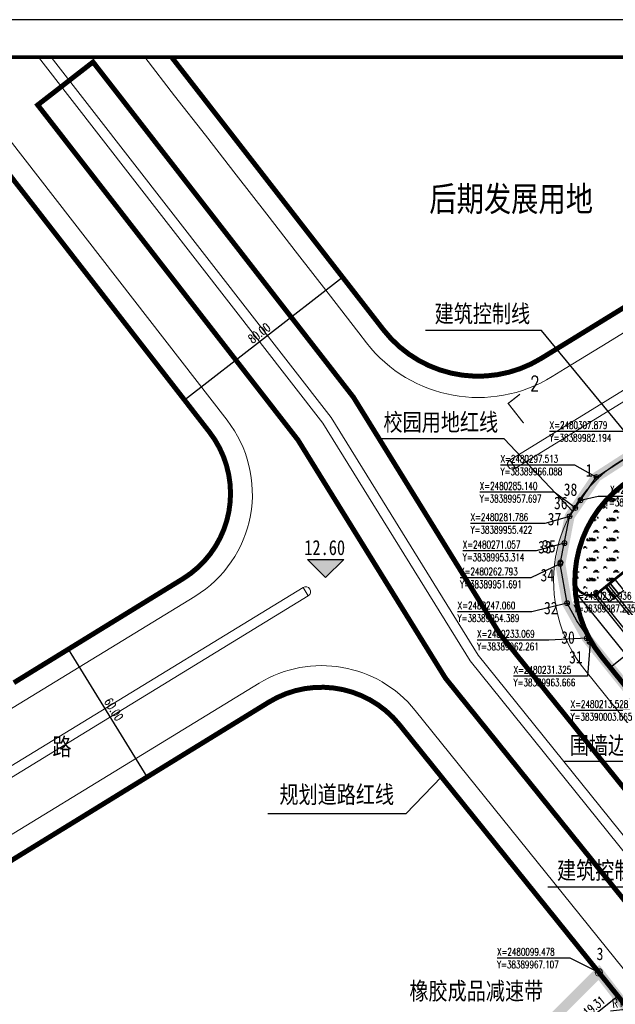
# Model space of a CAD drawing. Extents: x 38389316 to 38391210, y 2479116 to 2480544.
# Tile 37 of 68: x 38389736 to 38389974, y 2480087 to 2480480. Entities that reach past the tile are written whole.
import ezdxf
from ezdxf.enums import TextEntityAlignment as Align

# ---------------------------------------------------------------- set-up
doc = ezdxf.new("R2010")
doc.units = 0
doc.header["$LTSCALE"] = 2
doc.linetypes.add('CENTER2', pattern=[1.125, 0.75, -0.125, 0.125, -0.125])
doc.layers.get('0').update_dxf_attribs({"linetype": 'CONTINUOUS', "lineweight": 9})
doc.layers.get('Defpoints').update_dxf_attribs({"linetype": 'CONTINUOUS', "lineweight": 9})
for name, color, linetype in [('00-道路', 130, 'CONTINUOUS'), ('_TCH_BOUNDARY', 7, 'CONTINUOUS'), ('DIM_COOR', 3, 'CONTINUOUS'), ('DIM_ELEV', 3, 'CONTINUOUS'), ('DIM_SYMB', 3, 'CONTINUOUS'), ('DL_道路红线', 7, 'CONTINUOUS'), ('hongxian', 1, 'CONTINUOUS'), ('PUB_TEXT', 7, 'CONTINUOUS'), ('PUB_TITLE', 4, 'CONTINUOUS'), ('TEXT-SM', 100, 'CONTINUOUS'), ('u-road', 4, 'CONTINUOUS'), ('U_室外车位', 3, 'CONTINUOUS'), ('修改', 6, 'CONTINUOUS'), ('远期建筑', 141, 'CONTINUOUS'), ('远期红线', 30, 'CONTINUOUS'), ('道路', 33, 'CONTINUOUS')]:
    doc.layers.add(name, color=color, linetype=linetype)
for name, color, linetype, lineweight in [('图框文字', 7, 'CONTINUOUS', 9), ('尺寸标注', 7, 'CONTINUOUS', 9), ('规划坐标', 7, 'CONTINUOUS', 9), ('路边线', 5, 'CONTINUOUS', 9)]:
    doc.layers.add(name, color=color, linetype=linetype, lineweight=lineweight)
doc.styles.add('-宋体', font='txt', dxfattribs={"width": 0.8})
doc.styles.add('_TCH_DIM', font='SIMPLEX', dxfattribs={"bigfont": 'GBCBIG'})
doc.styles.add('_TCH_LABEL', font='COMPLEX', dxfattribs={"bigfont": 'GBCBIG'})
doc.styles.add('_TCH_LABEL_T3', font='COMPLEX', dxfattribs={"width": 0.705882, "bigfont": 'GBCBIG'})
doc.styles.add('DIMHT', font='simhei.ttf', dxfattribs={"width": 0.8})
doc.styles.add('华正字体', font='huazheng.shx', dxfattribs={"width": 0.7, "bigfont": 'hztxt.shx'})
doc.styles.add('宋体', font='txt', dxfattribs={"width": 0.8, "height": 8})
doc.dimstyles.new('_TCH_ARCH_M_M&&1', dxfattribs={"dimtxt": 1.275, "dimasz": 0.5, "dimexe": 1.25, "dimexo": 1.5, "dimgap": 0.6125, "dimtad": 1, "dimzin": 1, "dimdsep": 46, "dimtxsty": '_TCH_LABEL_T3', "dimblk": 'ARCHTICK', "dimcen": 0.09, "dimclrt": 7, "dimazin": 2, "dimtfac": 1, "dimtix": 1, "dimtmove": 2, "dimatfit": 3, "dimfxl": 1, "dimtolj": 1, "dimtzin": 0, "dimarcsym": 0})

# ---------------------------------------------------------------- blocks, each defined once
blk = doc.blocks.new('hyvahavb')
at = {"layer": 'DIM_ELEV'}
blk.add_hatch(color=10, dxfattribs=at).paths.add_polyline_path([(-173.18, -4360.83), (-182.18, -4351.83), (-164.18, -4351.83)])
at = {"layer": 'DIM_ELEV', "color": 10}
for p, q in [((-173.18, -4360.83), (-182.18, -4351.83)), ((-182.18, -4351.83), (-164.18, -4351.83)), ((-173.18, -4360.83), (-164.18, -4351.83))]:
    blk.add_line(p, q, dxfattribs=at)
blk = doc.blocks.new('_ArchTick')
at = {"color": 0, "linetype": 'ByBlock', "const_width": 0.4}
blk.add_lwpolyline([(-0.5, -0.5), (0.5, 0.5)], dxfattribs=at)
blk = doc.blocks.new('*D181')
at = {"layer": 'Defpoints', "color": 0}
for p in [(38389864.65, 2480377.4), (38389877.88, 2480360.37), (38389814.7, 2480311.3)]:
    blk.add_point(p, dxfattribs=at)
at = {"layer": '尺寸标注', "color": 0, "lineweight": -2}
for p, q in [((38389801.46, 2480328.33), (38389864.65, 2480377.4)), ((38389876.96, 2480361.55), (38389863.88, 2480378.39)), ((38389813.78, 2480312.48), (38389800.7, 2480329.32))]:
    blk.add_line(p, q, dxfattribs=at)
at = {"layer": '尺寸标注', "color": 0, "lineweight": -2, "xscale": 0.5, "yscale": 0.5, "zscale": 0.5}
for p, rotation in [((38389864.65, 2480377.4), 37.83686841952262), ((38389801.46, 2480328.33), 217.8368684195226)]:
    blk.add_blockref('_ArchTick', p, dxfattribs=dict(at, rotation=rotation))
at = {"layer": '尺寸标注', "color": 7, "insert": (38389831.37, 2480355.04), "char_height": 3.5, "attachment_point": 5, "rotation": 37.8369, "style": '_TCH_LABEL_T3'}
blk.add_mtext('\\A1;80.00', dxfattribs=at)
blk = doc.blocks.new('*D214')
at = {"layer": 'Defpoints', "color": 0}
for p in [(38389762.29, 2480233.12), (38389755.16, 2480228.73), (38389793.73, 2480182.02)]:
    blk.add_point(p, dxfattribs=at)
at = {"layer": '尺寸标注', "color": 0, "lineweight": -2}
for p, q in [((38389761.02, 2480232.34), (38389754.09, 2480228.08)), ((38389786.59, 2480177.63), (38389755.16, 2480228.73)), ((38389792.45, 2480181.23), (38389785.53, 2480176.97))]:
    blk.add_line(p, q, dxfattribs=at)
at = {"layer": '尺寸标注', "color": 0, "lineweight": -2, "xscale": 0.5, "yscale": 0.5, "zscale": 0.5}
for p, rotation in [((38389755.16, 2480228.73), 121.5943361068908), ((38389786.59, 2480177.63), 301.5943361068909)]:
    blk.add_blockref('_ArchTick', p, dxfattribs=dict(at, rotation=rotation))
at = {"layer": '尺寸标注', "color": 7, "insert": (38389773.22, 2480204.62), "char_height": 3.5, "attachment_point": 5, "rotation": 301.5943, "style": '_TCH_LABEL_T3'}
blk.add_mtext('\\A1;60.00', dxfattribs=at)
blk = doc.blocks.new('*D216')
at = {"layer": 'Defpoints', "color": 0}
for p in [(38389974.43, 2480089.92), (38389977.33, 2480086.32), (38389962.29, 2480074.22)]:
    blk.add_point(p, dxfattribs=at)
at = {"layer": '尺寸标注', "color": 0, "lineweight": -2}
for p, q in [((38389959.39, 2480077.81), (38389974.43, 2480089.92)), ((38389976.38, 2480087.49), (38389973.65, 2480090.89)), ((38389961.35, 2480075.38), (38389958.61, 2480078.79))]:
    blk.add_line(p, q, dxfattribs=at)
at = {"layer": '尺寸标注', "color": 0, "lineweight": -2, "xscale": 0.5, "yscale": 0.5, "zscale": 0.5}
for p, rotation in [((38389974.43, 2480089.92), 38.83649535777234), ((38389959.39, 2480077.81), 218.8364953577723)]:
    blk.add_blockref('_ArchTick', p, dxfattribs=dict(at, rotation=rotation))
at = {"layer": '尺寸标注', "color": 7, "insert": (38389965.19, 2480086.01), "char_height": 3.5, "attachment_point": 5, "rotation": 38.8365, "style": '_TCH_LABEL_T3'}
blk.add_mtext('\\A1;19.31', dxfattribs=at)
blk = doc.blocks.new('uiiatguaukjb')
at = {"layer": '路边线', "color": 33, "flags": 128}
for points in [[(38389353.47, 2480053.82), (38389451.49, 2480082.82, 0.009076), (38389562.13, 2480116, 0.055015), (38389653.11, 2480156.57), (38389805.66, 2480249.81, 0.447338), (38389818.53, 2480320.21), (38389705.83, 2480465.31)], [(38390173.23, 2480465.31), (38390164.61, 2480461.97), (38390145.47, 2480453.66), (38390126.7, 2480444.61), (38390108.38, 2480434.88), (38390090.54, 2480424.7), (38390073.09, 2480414.26), (38390055.92, 2480403.74), (38390038.86, 2480393.25), (38390021.83, 2480382.78), (38390004.79, 2480372.3), (38389987.76, 2480361.82), (38389970.72, 2480351.34), (38389953.69, 2480340.86), (38389948.5, 2480337.67, -0.38265), (38389874.28, 2480351.14), (38389871.16, 2480355.15), (38389858.9, 2480370.95), (38389846.63, 2480386.74), (38389834.36, 2480402.54), (38389822.09, 2480418.34), (38389809.82, 2480434.13), (38389797.55, 2480449.93), (38389785.6, 2480465.31)], [(38390336.69, 2480465.31), (38390331.55, 2480464.12), (38390312.07, 2480459.59), (38390292.61, 2480455.06), (38390273.26, 2480450.53), (38390254.16, 2480445.84), (38390235.36, 2480440.82), (38390216.91, 2480435.3), (38390198.79, 2480429.1), (38390180.94, 2480422.18), (38390163.38, 2480414.56), (38390146.13, 2480406.24), (38390129.13, 2480397.21), (38390112.23, 2480387.57), (38390095.35, 2480377.47), (38390078.41, 2480367.1), (38390061.39, 2480356.63), (38389975.89, 2480304.04, 0.451741), (38389961.48, 2480220.48), (38390043.54, 2480118.56)], [(38389353.47, 2480008.98), (38389463.39, 2480041.5, 0.009052), (38389575.23, 2480075.05, 0.055228), (38389675.19, 2480119.67), (38389831.27, 2480215.07, -0.376857), (38389893.69, 2480204.22), (38389994.47, 2480079.05)]]:
    blk.add_lwpolyline(points, format="xyb", dxfattribs=at)
at = {"layer": '路边线', "color": 0, "flags": 128}
for points in [[(38389743.19, 2480465.31), (38389856.77, 2480319.08), (38389915.61, 2480224.04), (38390017.43, 2480097.56)], [(38389748.25, 2480465.31), (38389860.06, 2480321.36), (38389918.88, 2480226.36), (38390020.55, 2480100.07)], [(38390235.98, 2480465.31), (38390228.96, 2480463.44), (38390209.73, 2480457.68), (38390190.74, 2480451.18), (38390172.01, 2480443.93), (38390153.6, 2480435.93), (38390135.51, 2480427.21), (38390117.79, 2480417.8), (38390100.37, 2480407.86), (38390083.18, 2480397.58), (38390066.12, 2480387.12), (38390049.08, 2480376.64), (38389931.47, 2480304.3)], [(38390251.69, 2480465.31), (38390249.32, 2480464.73), (38390230.05, 2480459.59), (38390210.96, 2480453.87), (38390192.11, 2480447.42), (38390173.53, 2480440.23), (38390155.26, 2480432.29), (38390137.32, 2480423.64), (38390119.72, 2480414.29), (38390102.39, 2480404.4), (38390085.26, 2480394.15), (38390068.21, 2480383.71), (38390051.18, 2480373.24), (38389933.75, 2480301.01)], [(38389933.75, 2480301.01), (38389931.47, 2480304.3)], [(38389850.97, 2480249.97), (38389848.89, 2480253.38)]]:
    blk.add_lwpolyline(points, dxfattribs=at)
for points in [[(38389353.47, 2480033.49), (38389456.89, 2480064.08, 0.009065), (38389568.07, 2480097.43, 0.055115), (38389663.12, 2480139.84), (38389848.89, 2480253.38)], [(38389353.47, 2480029.32), (38389457.99, 2480060.24, 0.009063), (38389569.29, 2480093.62, 0.055135), (38389665.17, 2480136.41), (38389850.98, 2480249.98)]]:
    blk.add_lwpolyline(points, format="xyb", dxfattribs=at)
at = {"layer": '路边线', "color": 0}
for centre, start, end in [((38389932.61, 2480302.66), 124.7261, 304.7261), ((38389849.93, 2480251.68), 301.4337, 121.4337)]:
    blk.add_arc(centre, 2, start, end, dxfattribs=at)
blk = doc.blocks.new('*D233')
at = {"layer": 'Defpoints', "color": 0}
for p in [(38389986.6, 2480085.79), (38389974.67, 2480084.5)]:
    blk.add_point(p, dxfattribs=at)
at = {"layer": '尺寸标注', "color": 0, "lineweight": -2}
blk.add_line((38389971.69, 2480084.18), (38389986.6, 2480085.79), dxfattribs=at)
at = {"layer": '尺寸标注', "color": 0, "lineweight": -2, "xscale": 0.5, "yscale": 0.5, "zscale": 0.5, "rotation": 6.127355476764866}
blk.add_blockref('_ArchTick', (38389986.6, 2480085.79), dxfattribs=at)
at = {"layer": '尺寸标注', "color": 7, "insert": (38389978.35, 2480087.67), "char_height": 3.5, "attachment_point": 5, "rotation": 6.1274, "style": '_TCH_LABEL_T3'}
blk.add_mtext('\\A1;R12.00', dxfattribs=at)
blk = doc.blocks.new('A$C5B7643F1')
at = {"linetype": 'ByBlock'}
blk.add_wipeout([(0, 254.31), (359.55, 254.31), (359.55, 0), (0, 0)], dxfattribs=at).dxf.layer = '远期红线'
at = {"layer": '_TCH_BOUNDARY', "linetype": 'ByBlock'}
blk.add_lwpolyline([(0, 254.31), (359.55, 254.31), (359.55, 0), (0, 0)], close=True, dxfattribs=at)
at = {"layer": 'TEXT-SM', "color": 7}
blk.add_lwpolyline([(0, 254.31), (359.55, 254.31), (359.55, 0), (0, 0)], close=True, dxfattribs=at)
at = {"layer": 'TEXT-SM', "color": 7, "style": '华正字体', "width": 0.7}
for s, p in [('1.设计依据:', (12.39, 235.65)), ('本项目依据江门市自然资源局提供的“江自然资（新会）设字〔2022〕6号（村镇）”的规划条件实施。', (12.39, 225.65)), ('项目位于广东省江门市新会区双水镇蓢头地段临规划沙罗公路侧的A和B地块,即双水镇企理坑、黄泥云、北基山、牛鼻孔山、牛岗山塘（土名）地块', (12.39, 215.65)), ('建设单位的相关要求、说明及所提供的资料；', (12.39, 205.65)), ('现行国家有关设计规范、规定、通则；', (12.39, 195.65)), ('以及广东省，江门市颁布的建筑设计规范、规定；', (12.39, 185.65)), ('2.图中建筑物为建筑物的一层平面图所示；', (12.39, 175.65)), ('3.图中标注的尺寸均为新建建筑物的%%P0.00高度外墙面或外墙轴线之间的距离；', (12.39, 165.65)), ('4.本工程子项所有建筑标高%%P0.00的相对高程按各单体标注为准；', (12.39, 155.65)), ('5.小区内人行道路及绿化将结合环境工程由环境公司另行设计，', (12.39, 145.65)), ('6.图中道路定位坐标点均为中心线交点，“R12”表示为道路边线转弯半径为12m；', (12.39, 135.65)), ('7.建筑物坐标点为建筑角点轴线交点坐标。', (12.39, 125.65)), ('8、区内消防车道及消防车登高操作场地做法由园林专业另行深化，消防车道的路面、救援场地、', (12.39, 115.65)), ('消防车道和救援场地下面的管道和暗沟等，应能承受重型消防车的压力(约35000KG)，', (12.39, 105.65)), ('场地的坡度均不大于3%%%，且场地与建筑之间不应设置妨碍消防车操作的树木、架空管线等障碍物。', (12.39, 95.65)), ('消防车道度不小于4米，最大坡道小于8%%%，救援场地离建筑外边大于5米，长度不小于一个长边，宽度10米', (12.39, 85.65)), ('9、图中注明园林绿化深化设计时必须严格按照消防总平面图的要求进行深化设计; ', (12.39, 75.65)), ('10、本工程坐标本工程采用2000国家大地坐标系；高程使用1985国家高程基准。图中所示标高均为绝对标高。', (12.39, 65.65)), ('11.整个校区停车场分散布置，有利于校内师生便捷使用。对外停车位于东校区鸿福路处，设有集散广场和停车场。对内停车位于校内，沿沙罗公路两侧，', (12.39, 55.65)), ('1#2#教学楼底层停车，行政办公楼北面露天停车，图书馆侧面露天停车及地下停车。校区总停车数265辆，其中地面停车190辆，配建55辆充电停车位，满足规划条件停车数量配置。', (12.39, 45.65)), ('12.学校被规划沙罗公路分隔为西校区和东校区，两个校区的车辆和人员在通过校门时，需经过登记和管理。为合理进行校内人车分流设计，在校园内主要干道设置车型环路，', (12.39, 35.65)), ('其余道路均不通车行驶，仅供消防车紧急情况使用。校园内道路两侧均设有人行道，各栋楼之间均能形成人行环路，方便学生及老师通行。', (12.39, 25.65)), ('13.各组团功能布局合理有序，结合项目地块地西高东低，分设四个台地标高，竖向设计结合场地现状地形及城市道路竖向进行设计，地面及道路坡度符合规范要求。', (12.39, 15.65)), ('14、本图所注尺寸除注明外均以米计。', (12.39, 5.65))]:
    blk.add_text(s, height=6, dxfattribs=at).set_placement(p)
blk = doc.blocks.new('A$C36B43F05')
at = {"layer": 'PUB_TITLE'}
blk.add_lwpolyline([(0, 0), (126150, 0), (126150, 178350), (0, 178350)], close=True, dxfattribs=at)
at = {"layer": 'PUB_TITLE', "const_width": 150}
blk.add_lwpolyline([(1500, 1500), (124650, 1500), (124650, 174600), (1500, 174600)], close=True, dxfattribs=at)
blk = doc.blocks.new('A$C25026723')
at = {"layer": '修改'}
blk.add_blockref('A$C36B43F05', (0, 0), dxfattribs=at)

msp = doc.modelspace()

# ---------------------------------------------------------------- hatches: boundary and pattern name
at = {"layer": '远期建筑'}
h = msp.add_hatch(dxfattribs=at)
h.set_pattern_fill('草坪或沼泽', color=104, scale=2, style=0)
h.set_pattern_definition([(0, (2.4, 0.16), (8, 8), [1.2, -0.24, 0.32, -0.24, 1.2, -4.8]), (0, (2, 0.4), (8, 8), [0.8, -0.6, 1.2, -0.6, 0.8, -4]), (0, (4.8, 3.6), (8, 8), [1, -0.4, 1, -5.6]), (0, (0.8, 5.2), (8, 8), [0.4, -0.8, 0.4, -6.4]), (90, (1.6, 5.2), (-8, 8), [0.72, -7.28]), (90, (4, 0.4), (-8, 8), [0.8, -7.2]), (90, (6, 3.6), (-8, 8), [0.8, -7.2]), (45, (5.04, 0.32), (9e-16, 8.00000000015), [0.8, -10.513708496]), (135, (2.96, 0.32), (-8.00000000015, 9e-16), [0.8, -10.513708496]), (63.43494882, (4.8, 0.36), (4e-10, 8), [0.8, -17.088543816]), (75.96375653, (4.4, 0.4), (2.9e-10, 7.9999999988), [0.8, -32.184845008]), (75.96375653, (6.4, 3.6), (2.9e-10, 7.9999999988), [0.64, -32.344845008]), (75.96375653, (1.76, 5.2), (2.9e-10, 7.9999999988), [0.56, -32.424845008]), (104.03624347, (3.6, 0.4), (-2.9e-10, 7.9999999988), [0.8, -32.184845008]), (104.03624347, (5.6, 3.6), (-2.9e-10, 7.9999999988), [0.64, -32.344845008]), (104.03624347, (1.44, 5.2), (-2.9e-10, 7.9999999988), [0.56, -32.424845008]), (116.5650512, (3.2, 0.36), (-3.2e-09, 8), [0.8, -17.0885343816])])
edge = h.paths.add_edge_path()
edge.add_line((38389975.294, 2480258.343), (38389966.941, 2480251.618))
edge.add_arc((38389963.492, 2480255.902), 5.5, 180.01539, 308.83727, ccw=False)
edge.add_arc((38390005.492, 2480255.913), 47.5, 121.59434, 180.01539, ccw=False)
edge.add_line((38389980.606, 2480296.373), (38389984.532, 2480298.787))
edge.add_arc((38389987.414, 2480294.103), 5.5, 20.11781, 121.59434, ccw=False)
edge.add_line((38389992.578, 2480295.994), (38389996.457, 2480285.406))
edge.add_arc((38389985.658, 2480281.451), 11.5, -51.16273, 20.11781, ccw=False)
edge.add_line((38389992.87, 2480272.493), (38389976.295, 2480259.149))

# ---------------------------------------------------------------- linework, layer by layer
at = {"layer": 'DIM_COOR', "color": 3}
for p, q in [((38389976.795, 2480315.73), (38389947.425, 2480315.73)), ((38389957.513, 2480302.22), (38389927.813, 2480302.22)), ((38389966.088, 2480297.513), (38389957.513, 2480302.22)), ((38389966.088, 2480296.513), (38389966.088, 2480298.513)), ((38389965.088, 2480297.513), (38389967.088, 2480297.513)), ((38389949.196, 2480291.397), (38389919.496, 2480291.397)), ((38389957.697, 2480285.14), (38389949.196, 2480291.397)), ((38389959.803, 2480288.246), (38389966.819, 2480289.896)), ((38389966.819, 2480289.896), (38389996.519, 2480289.896)), ((38389957.697, 2480284.14), (38389957.697, 2480286.14)), ((38389958.803, 2480288.246), (38389960.803, 2480288.246)), ((38389959.803, 2480287.246), (38389959.803, 2480289.246)), ((38389955.422, 2480280.786), (38389955.422, 2480282.786)), ((38389956.697, 2480285.14), (38389958.697, 2480285.14)), ((38389945.524, 2480278.942), (38389915.824, 2480278.942)), ((38389955.422, 2480281.786), (38389945.524, 2480278.942)), ((38389954.422, 2480281.786), (38389956.422, 2480281.786)), ((38389953.314, 2480271.057), (38389942.061, 2480267.941)), ((38389952.314, 2480271.057), (38389954.314, 2480271.057)), ((38389953.314, 2480270.057), (38389953.314, 2480272.057)), ((38389942.061, 2480267.941), (38389912.691, 2480267.941)), ((38389951.691, 2480262.793), (38389939.892, 2480257.165)), ((38389950.691, 2480262.793), (38389952.691, 2480262.793)), ((38389951.691, 2480261.793), (38389951.691, 2480263.793)), ((38389939.892, 2480257.165), (38389911.622, 2480257.165)), ((38389954.389, 2480247.06), (38389940.248, 2480243.603)), ((38389953.389, 2480247.06), (38389955.389, 2480247.06)), ((38389954.389, 2480246.06), (38389954.389, 2480248.06)), ((38389986.767, 2480247.461), (38389957.067, 2480247.461)), ((38389940.248, 2480243.603), (38389910.658, 2480243.603)), ((38389947.122, 2480232.26), (38389918.412, 2480232.26)), ((38389962.261, 2480233.069), (38389947.122, 2480232.26)), ((38389961.261, 2480233.069), (38389963.261, 2480233.069)), ((38389962.261, 2480232.069), (38389962.261, 2480234.069)), ((38389963.666, 2480231.325), (38389962.611, 2480217.866)), ((38389962.666, 2480231.325), (38389964.666, 2480231.325)), ((38389963.666, 2480230.325), (38389963.666, 2480232.325)), ((38389962.611, 2480217.866), (38389933.021, 2480217.866)), ((38389985.505, 2480204.197), (38389955.805, 2480204.197)), ((38389955.658, 2480105.159), (38389926.398, 2480105.159)), ((38389967.107, 2480099.478), (38389955.658, 2480105.159)), ((38389966.107, 2480099.478), (38389968.107, 2480099.478)), ((38389967.107, 2480098.478), (38389967.107, 2480100.478))]:
    msp.add_line(p, q, dxfattribs=at)
at = {"layer": 'DIM_SYMB', "color": 0, "flags": 128}
for points in [[(38389998.387, 2480290.286), (38389944.193, 2480356.117), (38389897.755, 2480356.117)], [(38389956.699, 2480283.67), (38389929.308, 2480312.752), (38389879.566, 2480312.752)], [(38390009.208, 2480206.643), (38389993.816, 2480183.832), (38389953.405, 2480183.832)], [(38389904.15, 2480177.678), (38389889.931, 2480162.808), (38389834.826, 2480162.808)], [(38390025.619, 2480178.291), (38389993.12, 2480133.566), (38389946.683, 2480133.566)]]:
    msp.add_lwpolyline(points, dxfattribs=at)
at = {"layer": 'DIM_SYMB', "const_width": 0.5}
msp.add_lwpolyline([(38389935.576, 2480330.619), (38389930.855, 2480326.916), (38389937.028, 2480319.048)], dxfattribs=at)
at = {"layer": 'DL_道路红线', "color": 192, "ltscale": 10, "const_width": 2, "flags": 128}
msp.add_lwpolyline([(38389742.818, 2480446.222), (38389846.9, 2480312.219), (38389905.796, 2480217.095), (38390008.087, 2480090.037), (38390029.905, 2480107.602), (38389927.606, 2480234.654), (38389869.013, 2480329.395), (38389764.931, 2480463.398)], close=True, dxfattribs=at)
for points in [[(38390150.959, 2480465.311), (38390141.932, 2480461.393), (38390122.859, 2480452.19), (38390104.281, 2480442.326), (38390086.248, 2480432.034), (38390068.686, 2480421.53), (38390051.472, 2480410.988), (38390034.412, 2480400.494), (38390017.376, 2480390.016), (38390000.341, 2480379.538), (38389983.305, 2480369.06), (38389966.269, 2480358.582), (38389949.234, 2480348.104), (38389944.049, 2480344.915, -0.3826503), (38389880.993, 2480356.356), (38389877.876, 2480360.368), (38389865.608, 2480376.164), (38389853.34, 2480391.959), (38389841.072, 2480407.754), (38389828.803, 2480423.549), (38389816.535, 2480439.345), (38389804.267, 2480455.14), (38389796.366, 2480465.311)], [(38390374.214, 2480465.311), (38390372.437, 2480464.898), (38390352.957, 2480460.368), (38390333.477, 2480455.838), (38390313.996, 2480451.308), (38390294.542, 2480446.784), (38390275.247, 2480442.261), (38390256.268, 2480437.605), (38390237.677, 2480432.643), (38390219.507, 2480427.2), (38390201.699, 2480421.109), (38390184.169, 2480414.318), (38390166.925, 2480406.833), (38390149.975, 2480398.654), (38390133.226, 2480389.761), (38390116.52, 2480380.227), (38390099.754, 2480370.199), (38390082.857, 2480359.851), (38390065.846, 2480349.388), (38389980.344, 2480296.799, 0.4517405), (38389968.103, 2480225.812), (38390076.061, 2480091.716)], [(38389733.278, 2480215.277), (38389750.314, 2480225.755), (38389767.349, 2480236.233), (38389800.842, 2480256.833, 0.4464973), (38389811.476, 2480315.441), (38389790.159, 2480342.886), (38389777.891, 2480358.681), (38389765.622, 2480374.476), (38389753.354, 2480390.271), (38389741.086, 2480406.067), (38389728.817, 2480421.862)], [(38389621.676, 2480083.401), (38389641.003, 2480092.112), (38389659.944, 2480101.577), (38389678.358, 2480111.68), (38389696.191, 2480122.139), (38389713.544, 2480132.7), (38389730.639, 2480143.213), (38389747.677, 2480153.692), (38389764.712, 2480164.17), (38389781.748, 2480174.648), (38389798.784, 2480185.126), (38389815.819, 2480195.604), (38389835.229, 2480207.543, -0.3776567), (38389887.342, 2480198.556), (38390013.723, 2480041.576)]]:
    msp.add_lwpolyline(points, format="xyb", dxfattribs=at)
at = {"layer": 'hongxian', "linetype": 'CENTER2', "ltscale": 10, "const_width": 4, "flags": 128}
for points in [[(38389966.088, 2480297.513), (38389982.194, 2480307.879), (38390039.804, 2480329.658), (38390097.307, 2480350.05), (38390150.373, 2480261.891), (38390169.455, 2480230.19), (38390225.751, 2480136.667), (38390227.507, 2480133.748), (38390226.014, 2480128.736), (38390226.939, 2480119.097), (38390228.384, 2480110.104), (38390230.945, 2480101.453), (38390234.62, 2480096.196), (38390238.654, 2480093.641), (38390242.015, 2480092.599), (38390245.377, 2480091.557), (38390249.476, 2480090.84), (38390253.79, 2480090.086), (38390269.492, 2480064), (38390280.517, 2480045.682), (38390276.004, 2480043.512), (38390221.513, 2480017.314), (38390188.03, 2480001.17), (38390166.81, 2479990.939), (38390162.41, 2479988.818), (38390159.882, 2479987.599), (38390107.363, 2480052.835), (38390094.042, 2480069.381), (38390061.047, 2480110.365), (38389963.401, 2480231.654), (38389962.261, 2480233.069), (38389954.389, 2480247.06), (38389951.691, 2480262.793), (38389951.791, 2480263.303), (38389953.314, 2480271.057), (38389955.422, 2480281.786), (38389957.697, 2480285.14), (38389959.803, 2480288.246)], [(38389895.821, 2480028.193), (38389931.464, 2480063.836), (38389967.107, 2480099.478), (38390034.514, 2480012.704), (38390085.513, 2479951.337), (38390109.125, 2479922.008), (38390099.174, 2479835.353), (38390090.018, 2479755.614), (38390089.574, 2479753.321), (38390087.685, 2479746.141), (38390087.168, 2479744.568), (38390086.821, 2479743.508), (38390085.995, 2479741.198), (38390084.384, 2479737.279), (38390082.352, 2479732.869), (38390079.285, 2479727.323), (38390075.397, 2479721.295), (38390071.094, 2479715.722), (38390066.159, 2479710.286), (38390059.432, 2479704.206), (38390057.516, 2479702.804), (38390006.515, 2479673.75), (38389771.971, 2479540.139), (38389769.573, 2479540.772), (38389767.541, 2479540.37), (38389758.715, 2479556.815), (38389776.68, 2479567.049), (38389761.772, 2479593.219), (38389796.421, 2479704.964), (38389796.94, 2479706.639), (38389842.037, 2479730.453), (38389853.283, 2479766.864), (38389829.5, 2479811.903), (38389838.213, 2479840.143), (38389838.15, 2479841.287), (38389843.69, 2479859.24), (38389845.083, 2479858.07), (38389849.696, 2479873.099), (38389860.511, 2479908.069), (38389859.262, 2479908.421), (38389858.906, 2479908.553), (38389859.977, 2479912.025), (38389862.629, 2479920.62)]]:
    msp.add_lwpolyline(points, close=True, dxfattribs=at)
at = {"layer": 'u-road', "flags": 128}
msp.add_lwpolyline([(38389971.656, 2480221.394), (38389987.235, 2480233.936)], dxfattribs=at)
at = {"layer": 'U_室外车位'}
for points in [[(38389971.763, 2480254.858), (38389969.816, 2480253.29), (38389973.139, 2480249.162), (38389975.087, 2480250.73)], [(38389973.71, 2480256.426), (38389971.763, 2480254.858), (38389975.087, 2480250.73), (38389977.034, 2480252.298)], [(38389969.816, 2480253.29), (38389967.868, 2480251.723), (38389971.192, 2480247.594), (38389973.139, 2480249.162)]]:
    msp.add_lwpolyline(points, close=True, dxfattribs=at)
at = {"layer": '规划坐标', "color": 7, "linetype": 'Continuous'}
for centre, radius in [((38389966.088, 2480297.513), 1), ((38389957.697, 2480285.14), 1), ((38389959.803, 2480288.246), 1), ((38389955.422, 2480281.786), 1), ((38389953.314, 2480271.057), 1), ((38389951.691, 2480262.793), 1), ((38389951.791, 2480263.303), 1), ((38389954.389, 2480247.06), 1), ((38389962.261, 2480233.069), 1), ((38389963.401, 2480231.654), 1), ((38389967.107, 2480099.478), 1.5)]:
    msp.add_circle(centre, radius, dxfattribs=at)
at = {"layer": '远期建筑', "color": 104, "flags": 128}
msp.add_lwpolyline([(38389982.194, 2480307.879), (38390023.095, 2480323.093), (38389980.344, 2480296.799, 0.4498704), (38389967.916, 2480226.045, 0.0015543), (38389968.103, 2480225.812), (38389958.325, 2480240.065), (38389954.389, 2480247.06), (38389951.691, 2480262.793), (38389955.422, 2480281.786), (38389966.088, 2480297.513), (38389982.194, 2480307.879)], format="xyb", close=True, dxfattribs=at)
at = {"layer": '道路', "flags": 128}
for points in [[(38389957.742, 2480260.788, -0.2304409), (38389979.861, 2480296.497, -0.0055858), (38389984.271, 2480299.213, -0.4741748), (38389993.048, 2480296.166), (38389996.926, 2480285.578, -0.3214526), (38389993.184, 2480272.104), (38389967.254, 2480251.228, -0.629867), (38389957.492, 2480255.9, -0.0263862), (38389957.757, 2480260.956, -37.8985675)], [(38389958.239, 2480260.737, -0.2304409), (38389980.128, 2480296.074, -0.0055887), (38389984.53, 2480298.786, -0.4743181), (38389992.578, 2480295.994), (38389996.457, 2480285.406, -0.3214526), (38389992.87, 2480272.493), (38389966.941, 2480251.618, -0.629867), (38389957.992, 2480255.9, -0.0252677), (38389958.233, 2480260.692, -0.0252677)]]:
    msp.add_lwpolyline(points, format="xyb", dxfattribs=at)
for points in [[(38389957.416, 2480251.845), (38389977.891, 2480226.413)], [(38389966.174, 2480250.535), (38389982.565, 2480230.176)], [(38389970.155, 2480253.563), (38389983.762, 2480236.661)], [(38389970.931, 2480254.188), (38389984.539, 2480237.286)], [(38389965.2, 2480250.15), (38389981.786, 2480229.548)]]:
    msp.add_lwpolyline(points, dxfattribs=at)

# ---------------------------------------------------------------- block references
at = {"layer": 'DIM_ELEV', "color": 10, "xscale": 0.8, "yscale": 0.8, "zscale": 0.8}
msp.add_blockref('hyvahavb', (38389996.451, 2483746.06), dxfattribs=at)
at = {"layer": '路边线', "color": 0}
msp.add_blockref('uiiatguaukjb', (0, 0), dxfattribs=at)

# ---------------------------------------------------------------- texts
at = {"layer": '00-道路', "color": 7, "linetype": 'Continuous', "ltscale": 2.5, "style": '宋体', "width": 0.8}
msp.add_text('路', height=7, dxfattribs=at).set_placement((38389748.677, 2480186.201))
at = {"layer": 'DIM_ELEV', "color": 10, "style": '-宋体', "width": 0.8}
msp.add_text('12.60', height=6, rotation=0.00001, dxfattribs=at).set_placement((38389849.351, 2480266.311))
at = {"layer": 'DIM_SYMB', "color": 0, "style": '宋体', "width": 0.8}
for s, height, p in [('后期发展用地', 10, (38389932.037, 2480403.701)), ('建筑控制线', 7, (38389920.545, 2480359.307)), ('校园用地红线', 7, (38389903.934, 2480315.942)), ('围墙边线', 7, (38389970.76, 2480186.764)), ('规划道路红线', 7, (38389862.342, 2480167.095)), ('建筑控制线', 7, (38389969.473, 2480136.755))]:
    msp.add_text(s, height=height, dxfattribs=at).set_placement(p, align=Align.CENTER)
at = {"layer": 'PUB_TEXT', "color": 7, "width": 0.705882}
for s, height, style, p in [('2', 5.95, '_TCH_LABEL', (38389939.683, 2480331.966)), ('X=2480307.879', 2.975, '_TCH_DIM', (38389947.425, 2480316.78)), ('Y=38389982.194', 2.975, '_TCH_DIM', (38389947.425, 2480311.705)), ('X=2480297.513', 2.975, '_TCH_DIM', (38389927.813, 2480303.27)), ('Y=38389966.088', 2.975, '_TCH_DIM', (38389927.813, 2480298.195)), ('X=2480285.140', 2.975, '_TCH_DIM', (38389919.496, 2480292.447)), ('X=2480288.246', 2.975, '_TCH_DIM', (38389971.619, 2480290.946)), ('Y=38389957.697', 2.975, '_TCH_DIM', (38389919.496, 2480287.372)), ('Y=38389959.803', 2.975, '_TCH_DIM', (38389969.519, 2480285.871)), ('X=2480281.786', 2.975, '_TCH_DIM', (38389915.824, 2480279.992)), ('Y=38389955.422', 2.975, '_TCH_DIM', (38389915.824, 2480274.917)), ('X=2480271.057', 2.975, '_TCH_DIM', (38389912.691, 2480268.991)), ('Y=38389953.314', 2.975, '_TCH_DIM', (38389912.691, 2480263.916)), ('X=2480262.793', 2.975, '_TCH_DIM', (38389911.622, 2480258.215)), ('Y=38389951.691', 2.975, '_TCH_DIM', (38389911.622, 2480253.14)), ('X=2480247.060', 2.975, '_TCH_DIM', (38389910.658, 2480244.653)), ('Y=38389954.389', 2.975, '_TCH_DIM', (38389910.658, 2480239.578)), ('X=2480233.069', 2.975, '_TCH_DIM', (38389918.412, 2480233.31)), ('Y=38389962.261', 2.975, '_TCH_DIM', (38389918.412, 2480228.235)), ('X=2480231.325', 2.975, '_TCH_DIM', (38389933.021, 2480218.916)), ('Y=38389963.666', 2.975, '_TCH_DIM', (38389933.021, 2480213.841)), ('X=2480099.478', 2.975, '_TCH_DIM', (38389926.398, 2480106.209)), ('Y=38389967.107', 2.975, '_TCH_DIM', (38389926.398, 2480101.134))]:
    msp.add_text(s, height=height, rotation=0.00001, dxfattribs=dict(at, style=style)).set_placement(p)
at = {"layer": 'PUB_TEXT', "color": 7, "style": '_TCH_DIM', "width": 0.705882}
for s, p in [('X=2480233.936', (38389957.067, 2480248.511)), ('Y=38389987.235', (38389957.067, 2480243.436)), ('X=2480213.528', (38389955.805, 2480205.247)), ('Y=38390003.665', (38389955.805, 2480200.172))]:
    msp.add_text(s, height=2.975, dxfattribs=at).set_placement(p)
at = {"layer": '图框文字', "color": 7, "style": 'DIMHT', "width": 0.8}
msp.add_text('橡胶成品减速带 ', height=7, dxfattribs=at).set_placement((38389891.386, 2480088.547))
at = {"layer": '规划坐标', "color": 7, "linetype": 'Continuous', "style": '宋体', "width": 0.8}
for s, p in [('1', (38389963.198, 2480300.209)), ('38', (38389955.764, 2480292.451)), ('36', (38389951.882, 2480287.109)), ('37', (38389949.373, 2480280.662)), ('33', (38389945.555, 2480269.432)), ('35', (38389947.129, 2480269.837)), ('34', (38389946.512, 2480258.256)), ('32', (38389947.891, 2480245.113)), ('30', (38389954.78, 2480233.331)), ('31', (38389957.909, 2480225.452)), ('3', (38389967.55, 2480106.88))]:
    msp.add_text(s, height=5, dxfattribs=at).set_placement(p, align=Align.MIDDLE)

# ---------------------------------------------------------------- dimensions: what is measured, and where the dimension line sits
at = {"layer": '尺寸标注', "color": 3}
for p1, p2, distance, picture, middle in [((38389814.696, 2480311.295), (38389877.876, 2480360.368), 21.569, '*D181', (38389831.368, 2480355.038)), ((38389793.727, 2480182.016), (38389762.293, 2480233.123), 8.378, '*D214', (38389773.217, 2480204.621)), ((38389962.287, 2480074.216), (38389977.325, 2480086.324), 4.618, '*D216', (38389965.186, 2480086.009))]:
    dim = msp.add_aligned_dim(p1=p1, p2=p2, distance=distance, dimstyle='_TCH_ARCH_M_M&&1', override={"dimtxt": 3.5, "dimgap": 1}, dxfattribs=at)
    dim.commit()
    dim.dimension.update_dxf_attribs({"geometry": picture, "text_midpoint": middle})
dim = msp.add_radius_dim(center=(38389974.668, 2480084.505), mpoint=(38389986.6, 2480085.786), dimstyle='_TCH_ARCH_M_M&&1', override={"dimtxt": 3.5, "dimexe": 3, "dimexo": 3, "dimgap": 1, "dimtmove": 0}, dxfattribs=at)
dim.commit()
dim.dimension.update_dxf_attribs({"geometry": '*D233', "text_midpoint": (38389978.645, 2480084.932), "dimtype": 132})

# ---------------------------------------------------------------- next in the draw order: block references
at = {"layer": '远期红线', "linetype": 'ByBlock'}
msp.add_blockref('A$C5B7643F1', (38389368.475, 2480101.5), dxfattribs=at)

# ---------------------------------------------------------------- next in the draw order: block references
at = {"layer": '远期红线', "linetype": 'ByBlock', "xscale": 0.01000002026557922, "yscale": 0.01000002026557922, "zscale": 0.01, "rotation": 90}
msp.add_blockref('A$C25026723', (38391099.475, 2479218.811), dxfattribs=at)

doc.saveas('drawing.dxf')
